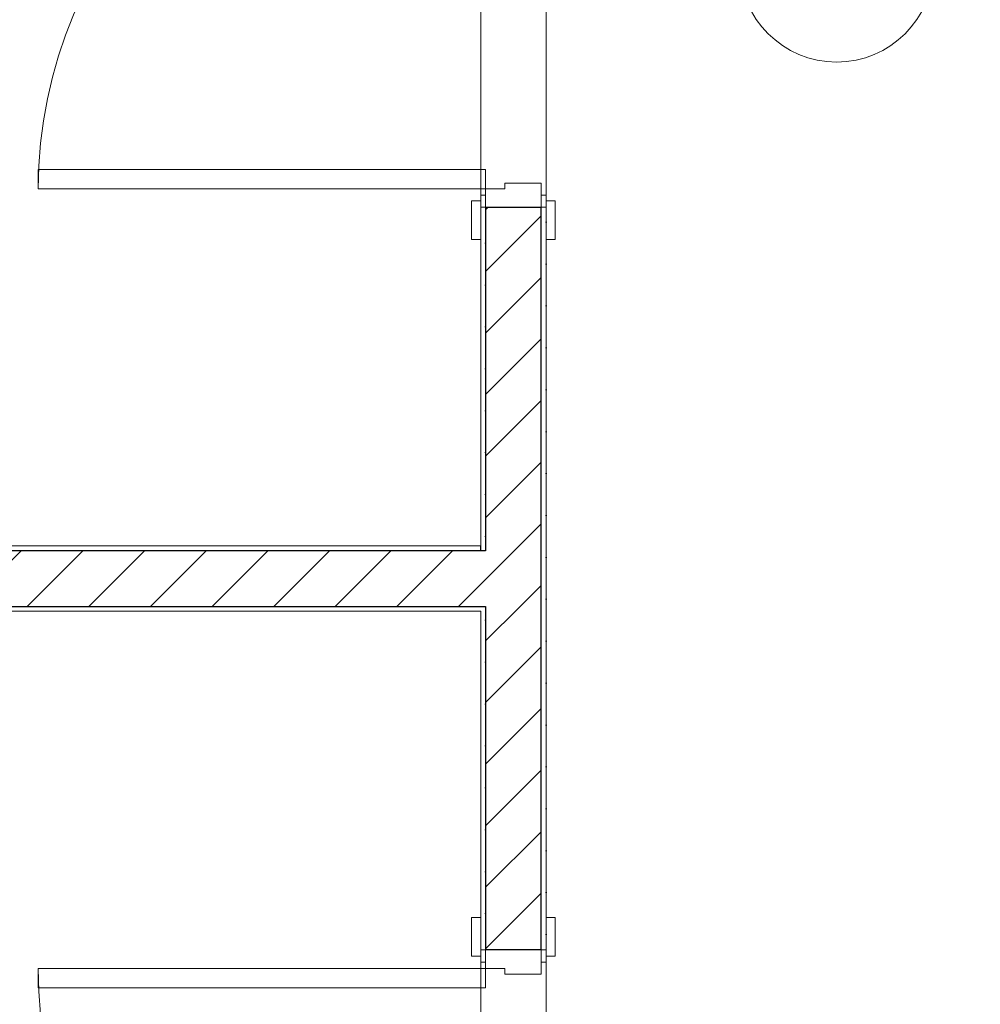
# Model space of a CAD drawing. Header units: millimetres. Extents: x -52968 to 399385, y -141133 to 110561.
# Tile 17 of 146: x 66588 to 68572, y -113810 to -111775. Entities that reach past the tile are written whole.
import ezdxf

# ---------------------------------------------------------------- set-up
doc = ezdxf.new("R2010")
doc.units = ezdxf.units.MM
doc.layers.add('_xref', color=250, linetype='Continuous')
for name, color, linetype, lineweight in [('SIM-Wegliniec-21.07.2025-Parter$0$Nowe_A-Konstrukcja Opis_Nr_pióra__58', 250, 'Continuous', 0), ('SIM-Wegliniec-21.07.2025-Parter$0$Nowe_A-Strefy-Parter_Nr_pióra__94', 250, 'Continuous', 0), ('SIM-Wegliniec-21.07.2025-Parter$0$Nowe_A-Ściany-Działowe', 250, 'Continuous', 0), ('SIM-Wegliniec-21.07.2025-Parter$0$Nowe_A-Ściany-Działowe_Nr_pióra__27', 250, 'Continuous', 0), ('SIM-Wegliniec-21.07.2025-Parter$0$Nowe_A-Ściany-Działowe_Nr_pióra__47', 250, 'Continuous', 0), ('SIM-Wegliniec-21.07.2025-Parter$0$Nowe_Drzwi Archicad_Nr_pióra__23', 250, 'Continuous', 0), ('SIM-Wegliniec-21.07.2025-Parter$0$Nowe_Drzwi Archicad_Nr_pióra__27', 250, 'Continuous', 0), ('SIM-Wegliniec-21.07.2025-Parter$0$Nowe_Drzwi Archicad_Nr_pióra__3', 250, 'Continuous', 0), ('SIM-Wegliniec-21.07.2025-Parter$0$Nowe_Drzwi Archicad_Nr_pióra__47', 250, 'Continuous', 0), ('SIM-Wegliniec-21.07.2025-Parter$0$Nowe_Znaczniki drzwi Archicada_Nr_pióra__2', 250, 'Continuous', 0), ('SIM-Wegliniec-21.07.2025-Parter$0$Nowe_Znaczniki drzwi Archicada_Nr_pióra__7', 250, 'Continuous', 0)]:
    doc.layers.add(name, color=color, linetype=linetype, lineweight=lineweight)
doc.styles.add('SIM-Wegliniec-21.07.2025-Parter$0$STYL_AUTOMATYCZNY_1', font='arial.ttf')
doc.styles.add('SIM-Wegliniec-21.07.2025-Parter$0$STYL_AUTOMATYCZNY_5', font='arial.ttf', dxfattribs={"width": 0.8})
pattern_1 = [(0, (0, 0), (0, 86.60254), [0, -50]), (0, (25, 43.3), (0, 86.60254), [0, -50])]
pattern_2 = [(45, (0, 0), (-63.63961, 63.63961), [])]

# ---------------------------------------------------------------- blocks, each defined once
blk = doc.blocks.new('SIM-Wegliniec-21.07.2025-Parter')
at = {"layer": 'SIM-Wegliniec-21.07.2025-Parter$0$Nowe_A-Ściany-Działowe', "linetype": 'Continuous', "lineweight": 0}
h = blk.add_hatch(dxfattribs=at)
h.set_pattern_fill('Tynk', color=256, style=0, pattern_type=2)
h.set_pattern_definition(pattern_1)
h.paths.add_polyline_path([(67540.1, -112872.7), (67550.1, -112872.7), (67550.1, -112162.7), (67540.1, -112162.7)])
h = blk.add_hatch(dxfattribs=at)
h.set_pattern_fill('Bloczki_ceramiczne', color=256, style=0, pattern_type=2)
h.set_pattern_definition(pattern_2)
h.paths.add_polyline_path([(67550.1, -112872.7), (67665.1, -112872.7), (67665.1, -112162.7), (67550.1, -112162.7)])
h = blk.add_hatch(dxfattribs=at)
h.set_pattern_fill('Tynk', color=256, style=0, pattern_type=2)
h.set_pattern_definition(pattern_1)
h.paths.add_polyline_path([(67665.1, -113697.7), (67675.1, -113697.7), (67675.1, -112162.7), (67665.1, -112162.7)])
at = {"layer": 'SIM-Wegliniec-21.07.2025-Parter$0$Nowe_A-Ściany-Działowe', "linetype": 'Continuous', "lineweight": 0, "true_color": 0x000000}
h = blk.add_hatch(dxfattribs=at)
h.set_pattern_fill('Tynk', color=18, style=0, pattern_type=2)
h.set_pattern_definition(pattern_1)
h.paths.add_polyline_path([(67540.1, -112862.7), (65240.1, -112862.7), (65240.1, -112872.7), (67540.1, -112872.7)])
at = {"layer": 'SIM-Wegliniec-21.07.2025-Parter$0$Nowe_A-Ściany-Działowe', "linetype": 'Continuous', "lineweight": 0}
h = blk.add_hatch(dxfattribs=at)
h.set_pattern_fill('Bloczki_ceramiczne', color=256, style=0, pattern_type=2)
h.set_pattern_definition(pattern_2)
h.paths.add_polyline_path([(65240.1, -112987.7), (67540.1, -112987.7), (67540.1, -112872.7), (65240.1, -112872.7)])
h = blk.add_hatch(dxfattribs=at)
h.set_pattern_fill('Bloczki_ceramiczne', color=256, style=0, pattern_type=2)
h.set_pattern_definition(pattern_2)
h.paths.add_polyline_path([(67550.1, -112987.7), (67550.1, -112872.7), (67540.1, -112872.7), (67540.1, -112987.7)])
h = blk.add_hatch(dxfattribs=at)
h.set_pattern_fill('Bloczki_ceramiczne', color=256, style=0, pattern_type=2)
h.set_pattern_definition(pattern_2)
h.paths.add_polyline_path([(67665.1, -112987.7), (67665.1, -112872.7), (67550.1, -112872.7), (67550.1, -112987.7)])
at = {"layer": 'SIM-Wegliniec-21.07.2025-Parter$0$Nowe_A-Ściany-Działowe', "linetype": 'Continuous', "lineweight": 0, "true_color": 0x000000}
h = blk.add_hatch(dxfattribs=at)
h.set_pattern_fill('Tynk', color=18, style=0, pattern_type=2)
h.set_pattern_definition(pattern_1)
h.paths.add_polyline_path([(65240.1, -112997.7), (67540.1, -112997.7), (67540.1, -112987.7), (65240.1, -112987.7)])
h = blk.add_hatch(dxfattribs=at)
h.set_pattern_fill('Tynk', color=18, style=0, pattern_type=2)
h.set_pattern_definition(pattern_1)
h.paths.add_polyline_path([(67550.1, -112997.7), (67550.1, -112987.7), (67540.1, -112987.7), (67540.1, -112997.7)])
at = {"layer": 'SIM-Wegliniec-21.07.2025-Parter$0$Nowe_A-Ściany-Działowe', "linetype": 'Continuous', "lineweight": 0}
h = blk.add_hatch(dxfattribs=at)
h.set_pattern_fill('Tynk', color=256, style=0, pattern_type=2)
h.set_pattern_definition(pattern_1)
h.paths.add_polyline_path([(67540.1, -112997.7), (67540.1, -113697.7), (67550.1, -113697.7), (67550.1, -112997.7)])
h = blk.add_hatch(dxfattribs=at)
h.set_pattern_fill('Bloczki_ceramiczne', color=256, style=0, pattern_type=2)
h.set_pattern_definition(pattern_2)
h.paths.add_polyline_path([(67550.1, -113697.7), (67665.1, -113697.7), (67665.1, -112987.7), (67550.1, -112987.7)])
at = {"layer": 'SIM-Wegliniec-21.07.2025-Parter$0$Nowe_A-Strefy-Parter_Nr_pióra__94', "linetype": 'Continuous', "lineweight": 13, "flags": 128}
for points in [[(67540.1, -108627.6), (65240.1, -108627.6), (65240.1, -112862.7), (67540.1, -112862.7), (67540.1, -111062.8), (67540.1, -110927.7)], [(71870.1, -112397.6), (70410, -112397.6), (70410, -112397.6), (69445.1, -112397.6), (69445.1, -112997.6), (69310.1, -112997.6), (69310.2, -110559.3), (67675.1, -110559.3), (67675.1, -116907.6), (71870.1, -116907.6)], [(67540.1, -116907.6), (67540.1, -112997.7), (65240.1, -112997.7), (65240.1, -116907.6)]]:
    blk.add_lwpolyline(points, close=True, dxfattribs=at)
at = {"layer": 'SIM-Wegliniec-21.07.2025-Parter$0$Nowe_A-Ściany-Działowe_Nr_pióra__27', "linetype": 'Continuous', "lineweight": 25}
for p, q in [((67550.1, -112162.7), (67550.1, -112872.7)), ((67550.1, -112162.7), (67665.1, -112162.7)), ((67665.1, -112872.7), (67665.1, -112162.7)), ((67540.1, -112872.7), (65240.1, -112872.7)), ((67550.1, -112872.7), (67540.1, -112872.7)), ((67550.1, -112872.7), (67540.1, -112872.7)), ((67665.1, -112987.7), (67665.1, -112872.7)), ((65240.1, -112987.7), (67540.1, -112987.7)), ((67540.1, -112987.7), (67550.1, -112987.7)), ((67540.1, -112987.7), (67550.1, -112987.7)), ((67550.1, -112987.7), (67550.1, -113697.7)), ((67665.1, -113697.7), (67665.1, -112987.7)), ((67665.1, -113697.7), (67550.1, -113697.7))]:
    blk.add_line(p, q, dxfattribs=at)
at = {"layer": 'SIM-Wegliniec-21.07.2025-Parter$0$Nowe_A-Ściany-Działowe_Nr_pióra__27', "linetype": 'Continuous', "lineweight": 25, "flags": 128}
blk.add_lwpolyline([(67540.1, -112872.7), (67540.1, -112862.7)], dxfattribs=at)
at = {"layer": 'SIM-Wegliniec-21.07.2025-Parter$0$Nowe_A-Ściany-Działowe_Nr_pióra__47', "linetype": 'Continuous', "lineweight": 15}
for p, q in [((67540.1, -112162.7), (67540.1, -112229.7)), ((67540.1, -112162.7), (67550.1, -112162.7)), ((67540.1, -112162.7), (67550.1, -112162.7)), ((67665.1, -112162.7), (67675.1, -112162.7)), ((67675.1, -112162.7), (67675.1, -112229.7)), ((67540.1, -113697.7), (67540.1, -113630.7)), ((67675.1, -113697.7), (67675.1, -113630.7)), ((67550.1, -113697.7), (67540.1, -113697.7)), ((67675.1, -113697.7), (67665.1, -113697.7)), ((67675.1, -113697.7), (67665.1, -113697.7))]:
    blk.add_line(p, q, dxfattribs=at)
at = {"layer": 'SIM-Wegliniec-21.07.2025-Parter$0$Nowe_A-Ściany-Działowe_Nr_pióra__47', "linetype": 'Continuous', "lineweight": 15, "flags": 128}
for points in [[(67540.1, -112162.7), (67540.1, -112872.7)], [(67675.1, -113697.7), (67675.1, -112162.7)], [(67540.1, -112862.7), (65240.1, -112862.7)], [(65240.1, -112997.7), (67540.1, -112997.7)], [(67540.1, -112997.7), (67540.1, -113697.7)]]:
    blk.add_lwpolyline(points, dxfattribs=at)
at = {"layer": 'SIM-Wegliniec-21.07.2025-Parter$0$Nowe_Drzwi Archicad_Nr_pióra__23', "linetype": 'Continuous', "lineweight": 15}
for p, q in [((67590.1, -112124.7), (67590.1, -112112.7)), ((67590.1, -112112.7), (67665.1, -112112.7)), ((67665.1, -112112.7), (67665.1, -112162.7)), ((67550.1, -112162.7), (67550.1, -112124.7)), ((67550.1, -112124.7), (67590.1, -112124.7)), ((67665.1, -112162.7), (67550.1, -112162.7)), ((67665.1, -113697.7), (67550.1, -113697.7)), ((67550.1, -113697.7), (67550.1, -113735.7)), ((67665.1, -113747.7), (67665.1, -113697.7)), ((67550.1, -113735.7), (67590.1, -113735.7)), ((67590.1, -113735.7), (67590.1, -113747.7)), ((67590.1, -113747.7), (67665.1, -113747.7))]:
    blk.add_line(p, q, dxfattribs=at)
at = {"layer": 'SIM-Wegliniec-21.07.2025-Parter$0$Nowe_Drzwi Archicad_Nr_pióra__27', "linetype": 'Continuous', "lineweight": 25}
for p, q in [((67550.1, -112162.7), (67665.1, -112162.7)), ((67550.1, -112162.7), (67665.1, -112162.7)), ((67665.1, -113697.7), (67550.1, -113697.7)), ((67665.1, -113697.7), (67550.1, -113697.7))]:
    blk.add_line(p, q, dxfattribs=at)
at = {"layer": 'SIM-Wegliniec-21.07.2025-Parter$0$Nowe_Drzwi Archicad_Nr_pióra__3', "linetype": 'Continuous', "lineweight": 13}
for p, q in [((67550.1, -112084.7), (66626.1, -112084.7)), ((66626.1, -112084.7), (66626.1, -112124.7)), ((67550.1, -112124.7), (67550.1, -112084.7)), ((66626.1, -112124.7), (67550.1, -112124.7)), ((67550.1, -112137.7), (67540.1, -112137.7)), ((67540.1, -112137.7), (67540.1, -112162.7)), ((67550.1, -112162.7), (67550.1, -112137.7)), ((67675.1, -112137.7), (67665.1, -112137.7)), ((67665.1, -112137.7), (67665.1, -112162.7)), ((67675.1, -112162.7), (67675.1, -112137.7)), ((67521.1, -112149.7), (67521.1, -112229.7)), ((67540.1, -112149.7), (67521.1, -112149.7)), ((67540.1, -112229.7), (67540.1, -112149.7)), ((67540.1, -112162.7), (67550.1, -112162.7)), ((67665.1, -112162.7), (67675.1, -112162.7)), ((67675.1, -112149.7), (67675.1, -112229.7)), ((67694.1, -112149.7), (67675.1, -112149.7)), ((67694.1, -112229.7), (67694.1, -112149.7)), ((67521.1, -112229.7), (67540.1, -112229.7)), ((67675.1, -112229.7), (67694.1, -112229.7)), ((67540.1, -113630.7), (67521.1, -113630.7)), ((67521.1, -113630.7), (67521.1, -113710.7)), ((67540.1, -113710.7), (67540.1, -113630.7)), ((67694.1, -113630.7), (67675.1, -113630.7)), ((67675.1, -113630.7), (67675.1, -113710.7)), ((67694.1, -113710.7), (67694.1, -113630.7)), ((67550.1, -113697.7), (67540.1, -113697.7)), ((67540.1, -113697.7), (67540.1, -113722.7)), ((67550.1, -113722.7), (67550.1, -113697.7)), ((67675.1, -113697.7), (67665.1, -113697.7)), ((67665.1, -113697.7), (67665.1, -113722.7)), ((67675.1, -113722.7), (67675.1, -113697.7)), ((67521.1, -113710.7), (67540.1, -113710.7)), ((67540.1, -113722.7), (67550.1, -113722.7)), ((67665.1, -113722.7), (67675.1, -113722.7)), ((67675.1, -113710.7), (67694.1, -113710.7)), ((66626.1, -113735.7), (67550.1, -113735.7)), ((66626.1, -113775.7), (66626.1, -113735.7)), ((67550.1, -113735.7), (67550.1, -113775.7)), ((67550.1, -113775.7), (66626.1, -113775.7))]:
    blk.add_line(p, q, dxfattribs=at)
for centre, start, end in [((67550.1, -112124.7), 90, 180), ((67550.1, -113735.7), 180, 270)]:
    blk.add_arc(centre, 924, start, end, dxfattribs=at)
at = {"layer": 'SIM-Wegliniec-21.07.2025-Parter$0$Nowe_Drzwi Archicad_Nr_pióra__47', "linetype": 'Continuous', "lineweight": 15}
for p, q in [((67540.1, -112162.7), (67550.1, -112162.7)), ((67540.1, -112162.7), (67550.1, -112162.7)), ((67540.1, -112162.7), (67550.1, -112162.7)), ((67540.1, -112162.7), (67540.1, -112229.7)), ((67540.1, -112162.7), (67540.1, -112229.7)), ((67665.1, -112162.7), (67675.1, -112162.7)), ((67665.1, -112162.7), (67675.1, -112162.7)), ((67675.1, -112162.7), (67675.1, -112229.7)), ((67675.1, -112162.7), (67675.1, -112229.7)), ((67540.1, -113697.7), (67540.1, -113630.7)), ((67540.1, -113697.7), (67540.1, -113630.7)), ((67675.1, -113697.7), (67675.1, -113630.7)), ((67675.1, -113697.7), (67675.1, -113630.7)), ((67550.1, -113697.7), (67540.1, -113697.7)), ((67550.1, -113697.7), (67540.1, -113697.7)), ((67675.1, -113697.7), (67665.1, -113697.7)), ((67675.1, -113697.7), (67665.1, -113697.7)), ((67675.1, -113697.7), (67665.1, -113697.7))]:
    blk.add_line(p, q, dxfattribs=at)
at = {"layer": 'SIM-Wegliniec-21.07.2025-Parter$0$Nowe_Znaczniki drzwi Archicada_Nr_pióra__2', "linetype": 'Continuous', "lineweight": 13, "flags": 128}
blk.add_lwpolyline([(68275.1, -111862.7, 1), (68275.1, -111462.7, 1)], format="xyb", close=True, dxfattribs=at)
at = {"layer": 'SIM-Wegliniec-21.07.2025-Parter$0$Nowe_A-Konstrukcja Opis_Nr_pióra__58', "linetype": 'Continuous', "lineweight": 13, "insert": (67947.6, -115000.1), "char_height": 125, "attachment_point": 7, "rotation": 35.0142, "style": 'SIM-Wegliniec-21.07.2025-Parter$0$STYL_AUTOMATYCZNY_5'}
blk.add_mtext('\\A1;{\\pql;\\fArial|b0|i1|c238|p0;\\W0.800000;Poz. 4.1 poziom wierzchu +2,75}', dxfattribs=at)
at = {"layer": 'SIM-Wegliniec-21.07.2025-Parter$0$Nowe_Znaczniki drzwi Archicada_Nr_pióra__7', "lineweight": 13, "insert": (67884.4, -114137.3), "char_height": 125, "attachment_point": 7, "style": 'SIM-Wegliniec-21.07.2025-Parter$0$STYL_AUTOMATYCZNY_1'}
blk.add_mtext('\\A1;{\\pql;\\pt0;\\fArial|b0|i0|c238|p0;\\W1.000000;90\\fArial|b0|i0|c238|p0;\\W1.000000;\\A1{\\H.66x;\\S^  ;}\\fArial|b0|i0|c238|p0;\\W1.000000;\\fArial|b0|i0|c238|p0;\\W1.000000;}', dxfattribs=at)

msp = doc.modelspace()

# ---------------------------------------------------------------- block references
at = {"layer": '_xref'}
msp.add_blockref('SIM-Wegliniec-21.07.2025-Parter', (0, 0), dxfattribs=at)

doc.saveas('drawing.dxf')
